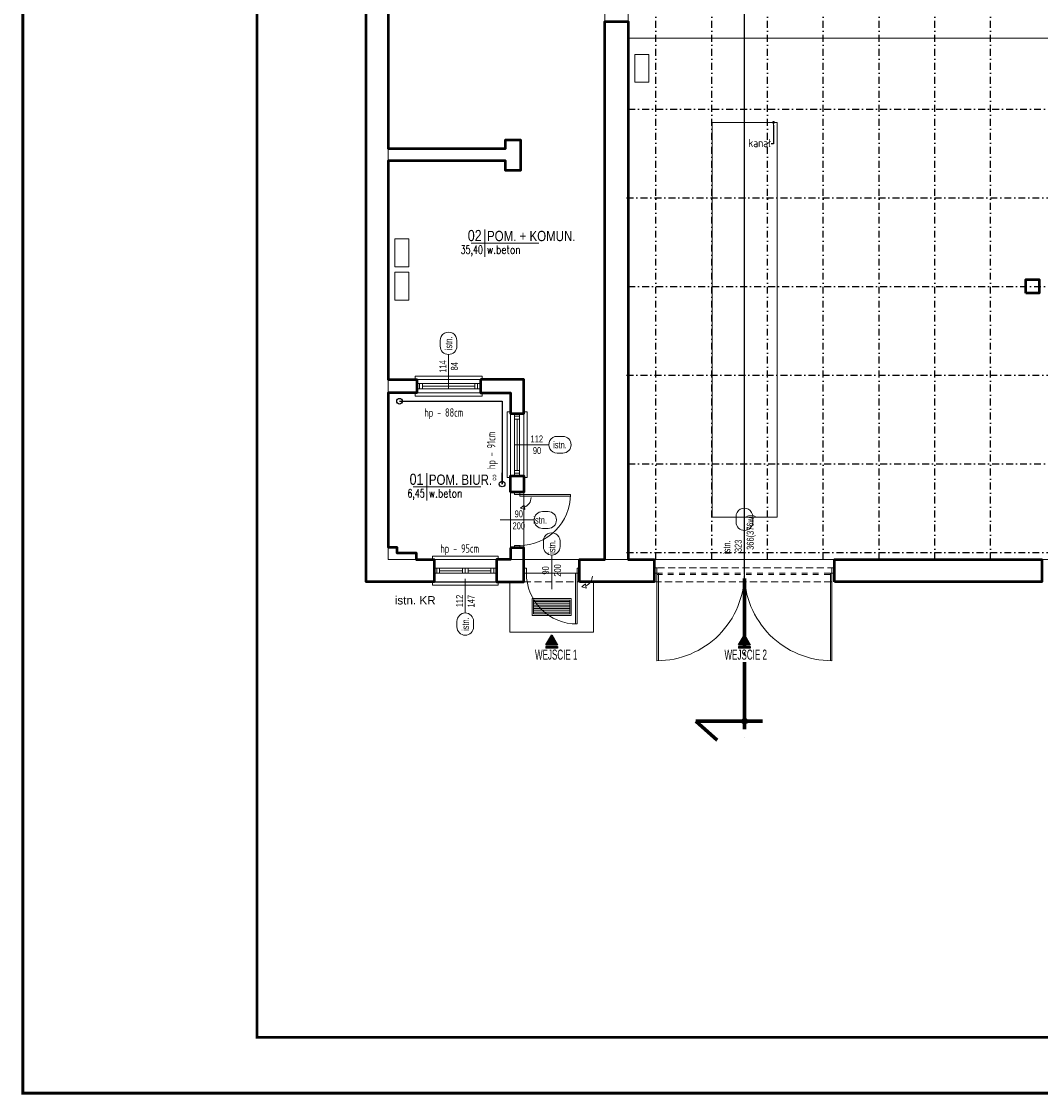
# Model space of a CAD drawing. Header units: centimetres. Extents: x -2715 to 104803, y -1446 to 32152.
# Tile 1 of 31: x 80598 to 82425, y -1408 to 516. Entities that reach past the tile are written whole.
import ezdxf
from ezdxf import colors
from ezdxf.entities.mleader import LeaderData, LeaderLine
from ezdxf.enums import TextEntityAlignment as Align
from ezdxf.lldxf.tags import DXFTag
from ezdxf.math import Vec2, Vec3

# ---------------------------------------------------------------- set-up
doc = ezdxf.new("R2010")
doc.units = ezdxf.units.CM
doc.header["$MEASUREMENT"] = 0
for name, pattern in [('ACAD_ISO04W100', [30, 24, -3, 0, -3]), ('ArcadiaLine12069523096232300848', [20, 10, -10]), ('DASHDOT2', [0.5, 0.25, -0.125, 0, -0.125]), ('HIDDENX2', [19.05, 12.7, -6.35])]:
    doc.linetypes.add(name, pattern=pattern)
for name, color, linetype, lineweight in [('0_TXT', 252, 'Continuous', 15), ('0_TXT niewidoczne', 252, 'Continuous', 15), ('1_ doors', 252, 'Continuous', 15), ('1_ hatch', 252, 'Continuous', 9), ('1_ projection', 252, 'HIDDENX2', 5), ('1_ przerywana  S_CONSTRUCTION', 252, 'DASHDOT2', 25), ('1_ view 1', 252, 'Continuous', 15), ('1_ view 2', 252, 'Continuous', 13), ('1_ wall STRUCT', 252, 'Continuous', 50), ('1_ windows', 252, 'Continuous', 15), ('1_doors description proj.', 252, 'Continuous', 15), ('2_ doors description proj.', 252, 'Continuous', 15), ('2_ windows description proj.', 252, 'Continuous', 15), ('3_ PPOŻ  opisy', 252, 'Continuous', 18), ('A_szpilki okna', 252, 'Continuous', 13), ('przekroj projektowany', 252, 'ACAD_ISO04W100', 70)]:
    doc.layers.add(name, color=color, linetype=linetype, lineweight=lineweight)
doc.layers.add('1_ area', color=252, linetype='Continuous', lineweight=9, plot=False)
for name, color, linetype in [('1_ dach - osie', 252, 'DASHDOT'), ('3_KRATA_okno istn.', 252, 'ZIGZAG'), ('4_INST._co', 252, 'Continuous'), ('DIM', 252, 'Continuous')]:
    doc.layers.add(name, color=color, linetype=linetype)
doc.styles.add('BIKTS', font='bikromsw.shx', dxfattribs={"width": 0.85})
doc.styles.add('H_POM', font='ARIALN.TTF', dxfattribs={"width": 0.7, "height": 18})
doc.styles.add('TXT1', font='simplex.shx', dxfattribs={"width": 0.8})
doc.styles.add('TXT3', font='geniso.shx', dxfattribs={"width": 0.75})
doc.styles.add('TXT_D', font='arial.ttf')
doc.styles.add('TXT_M', font='romans.shx', dxfattribs={"width": 0.75, "oblique": 15})
doc.styles.add('TXT_S', font='romand.shx')
tags = doc.linetypes.add('DASHDOT', pattern=[20, 10, -5, 0, -5]).pattern_tags.tags
tags[10:11] = [DXFTag(74, 4), DXFTag(75, 0), DXFTag(340, '0'), DXFTag(46, 0.0), DXFTag(50, 0.0), DXFTag(44, 0.0), DXFTag(45, 0.0)]
tags[8:9] = [DXFTag(74, 4), DXFTag(75, 0), DXFTag(340, '0'), DXFTag(46, 0.0), DXFTag(50, 0.0), DXFTag(44, 0.0), DXFTag(45, 0.0)]
tags[6:7] = [DXFTag(74, 4), DXFTag(75, 0), DXFTag(340, '0'), DXFTag(46, 0.0), DXFTag(50, 0.0), DXFTag(44, 0.0), DXFTag(45, 0.0)]
tags[4:5] = [DXFTag(74, 4), DXFTag(75, 0), DXFTag(340, '0'), DXFTag(46, 0.0), DXFTag(50, 0.0), DXFTag(44, 0.0), DXFTag(45, 0.0)]
doc.linetypes.add('TRACKS', pattern='A,0.15,[130,IS_LineDef.shx,S=0.25,R=0,X=0,Y=0],0.15', length=0.3)
doc.linetypes.add('ZIGZAG', pattern='A,0.0001,-0.2,[131,IS_LineDef.shx,S=0.2,R=0,X=-0.2,Y=0],-0.4,[131,IS_LineDef.shx,S=0.2,R=180,X=0.2,Y=0],-0.2', length=0.8001)

# ---------------------------------------------------------------- blocks, each defined once
blk = doc.blocks.new('VFDGFHGF')
at = {"color": 7}
for points in [[(67888.9, -1370.5), (67891.9, -1370.5), (67891.9, -1364.5), (67773.9, -1364.5), (67773.9, -1367.5), (67773.9, -1370.5), (67776.9, -1370.5)], [(67888.9, -1410.5), (67891.9, -1410.5), (67891.9, -1416.5), (67773.9, -1416.5), (67773.9, -1416.5), (67773.9, -1410.5), (67776.9, -1410.5)]]:
    blk.add_lwpolyline(points, dxfattribs=at)
at = {"color": 253, "linetype": 'HIDDENX2'}
for points in [[(67888.9, -1370.5), (67776.9, -1370.5)], [(67888.9, -1410.5), (67776.9, -1410.5)]]:
    blk.add_lwpolyline(points, dxfattribs=at)
for points in [[(67781.9, -1395), (67776.9, -1395), (67776.9, -1386), (67781.9, -1386), (67781.9, -1395)], [(67827.9, -1386), (67781.9, -1386)], [(67786.9, -1395), (67781.9, -1395), (67781.9, -1386), (67786.9, -1386), (67786.9, -1395)], [(67827.9, -1395), (67781.9, -1395)], [(67827.9, -1390.5), (67786.9, -1390.5)], [(67832.9, -1395), (67827.9, -1395), (67827.9, -1386), (67832.9, -1386), (67832.9, -1395)], [(67837.9, -1395), (67832.9, -1395), (67832.9, -1386), (67837.9, -1386), (67837.9, -1395)], [(67883.9, -1386), (67837.9, -1386)], [(67878.9, -1390.5), (67837.9, -1390.5)], [(67883.9, -1395), (67837.9, -1395)], [(67883.9, -1395), (67878.9, -1395), (67878.9, -1386), (67883.9, -1386), (67883.9, -1395)], [(67888.9, -1395), (67883.9, -1395), (67883.9, -1386), (67888.9, -1386), (67888.9, -1395)]]:
    blk.add_lwpolyline(points)
blk = doc.blocks.new('IKUKIUOLIU')
at = {"color": 7}
for points in [[(114, 0), (117, 0), (117, 6), (-3, 6), (-3, 3), (-3, 0), (0, 0)], [(114, -24), (117, -24), (117, -30), (-3, -30), (-3, -27), (-3, -24), (0, -24)]]:
    blk.add_lwpolyline(points, dxfattribs=at)
at = {"color": 253, "linetype": 'HIDDENX2'}
for points in [[(114, 0), (0, 0)], [(114, -24), (0, -24)]]:
    blk.add_lwpolyline(points, dxfattribs=at)
for points in [[(5, -7.5), (0, -7.5), (0, -16.5), (5, -16.5), (5, -7.5)], [(52, -7.5), (5, -7.5)], [(10, -7.5), (5, -7.5), (5, -16.5), (10, -16.5), (10, -7.5)], [(52, -16.5), (5, -16.5)], [(57, -12), (10, -12)], [(109, -7.5), (52, -7.5)], [(109, -16.5), (52, -16.5)], [(104, -12), (57, -12)], [(109, -7.5), (104, -7.5), (104, -16.5), (109, -16.5), (109, -7.5)], [(114, -7.5), (109, -7.5), (109, -16.5), (114, -16.5), (114, -7.5)]]:
    blk.add_lwpolyline(points)
blk = doc.blocks.new('HGFJNHGJHGJ')
at = {"color": 7}
for points in [[(0, 0), (0, 3), (-6, 3), (-6, -115), (-3, -115), (0, -115), (0, -112)], [(24, 0), (24, 3), (30, 3), (30, -115), (27, -115), (24, -115), (24, -112)]]:
    blk.add_lwpolyline(points, dxfattribs=at)
for points in [[(7.5, 0), (7.5, -5), (16.5, -5), (16.5, 0), (7.5, 0)], [(7.5, -5), (7.5, -51)], [(7.5, -5), (7.5, -10), (16.5, -10), (16.5, -5), (7.5, -5)], [(12, -10), (12, -51)], [(16.5, -5), (16.5, -51)], [(7.5, -51), (7.5, -107)], [(12, -51), (12, -102)], [(16.5, -51), (16.5, -107)], [(7.5, -102), (7.5, -107), (16.5, -107), (16.5, -102), (7.5, -102)], [(7.5, -107), (7.5, -112), (16.5, -112), (16.5, -107), (7.5, -107)]]:
    blk.add_lwpolyline(points)
at = {"color": 253, "linetype": 'HIDDENX2'}
for points in [[(24, 0), (24, -112)], [(0, 0), (0, -112)]]:
    blk.add_lwpolyline(points, dxfattribs=at)
blk = doc.blocks.new('A$C772F0A73')
for p, q in [((0, 0), (0, -4.5)), ((9.1, -4.5), (9.1, 0)), ((0, -4.5), (-90.9, -4.5)), ((0, -7.3), (-90.9, -7.3)), ((0, -4.5), (9.1, -4.5)), ((0, -95.5), (0, -100)), ((9.1, -95.5), (0, -95.5)), ((9.1, -100), (9.1, -95.5))]:
    blk.add_line(p, q)
for points in [[(0, 0), (9.1, 0), (9.1, -4.5), (0, -4.5)], [(0, -95.5), (9.1, -95.5), (9.1, -100), (0, -100)]]:
    blk.add_lwpolyline(points, close=True)
for points in [[(0, -4.5), (0, -7.3)], [(3.2, -50), (4.2, -50)]]:
    blk.add_lwpolyline(points)
at = {"extrusion": (0, 0, -1)}
blk.add_ellipse((0, -4.5), major_axis=(64.3, 64.3), ratio=0.999944, start_param=2.356194, end_param=3.926991, dxfattribs=at)
blk = doc.blocks.new('strzałka samozamykacz')
for p, q in [((-12.6, 13.8), (-11, 21.5)), ((-19.1, 19.1), (-12.6, 13.8))]:
    blk.add_line(p, q)
blk.add_lwpolyline([(-19.1, 19.1), (-11, 21.5)])
blk.add_arc((-19.1, 0), 19.1, 0, 67.4994)
blk = doc.blocks.new('Spilka_okno_pod')
blk.add_line((0, -61.1), (0, 0))
blk.add_lwpolyline([(15, -76.1, 1), (-15, -76.1), (-15, -86.1, 1), (15, -86.1)], format="xyb", close=True)
at = {"style": 'BIKTS', "width": 0.8}
blk.add_attdef('SZEROK', text='', height=8, rotation=90, dxfattribs=at).set_placement((-4.4, -33.5), align=Align.CENTER)
blk.add_attdef('WYSOK', text='', height=8, rotation=90, dxfattribs=at).set_placement((4.7, -33.5), align=Align.TOP_CENTER)
blk.add_attdef('OZN', text='', height=8, rotation=90, dxfattribs=at).set_placement((0, -81.1), align=Align.MIDDLE)
blk = doc.blocks.new('fdgfdhgfhgj')
at = {"linetype": 'TRACKS', "ltscale": 10}
blk.add_lwpolyline([(-0.1, 0), (183.9, 0), (183.9, -148.5)], dxfattribs=at)
blk.add_lwpolyline([(183.9, -148.5), (183.9, -128.5)])
for centre in [(-0.1, 0), (183.9, -148.5)]:
    blk.add_circle(centre, 5)
at = {"style": 'BIKTS', "width": 0.8}
blk.add_attdef('W', text='', height=8, rotation=90, dxfattribs=at).set_placement((165.3, -136.9), align=Align.TOP_CENTER)
blk = doc.blocks.new('bgfnbhgnmbmnbmv')
for p, q in [((-157, 0), (-161.5, 0)), ((-157, 0), (-157, -157.2)), ((-154.2, 0), (-154.2, -157.2)), ((154.2, 0), (154.2, -157.2)), ((157, 0), (157, 9.1)), ((157, 9.1), (161.5, 9.1)), ((157, 0), (157, -157.2))]:
    blk.add_line(p, q)
for points in [[(-157, 0), (-157, 9.1), (-161.5, 9.1), (-161.5, 0)], [(161.5, 0), (161.5, 9.1), (157, 9.1), (157, 0)]]:
    blk.add_lwpolyline(points, close=True)
for points in [[(-154.2, 0), (-157, 0)], [(157, 0), (154.2, 0)], [(157, 0), (154.2, 0)]]:
    blk.add_lwpolyline(points)
at = {"linetype": 'ArcadiaLine12069523096232300848'}
for points in [[(-157, 0), (154.2, 0)], [(-157, -2.7), (154.2, -2.7)]]:
    blk.add_lwpolyline(points, dxfattribs=at)
for centre, start, end in [((-156.8, -0.4), 269.9445, 0.1515), ((156.8, -0.4), 179.8485, 270.0555)]:
    blk.add_arc(centre, 156.8, start, end)
blk = doc.blocks.new('gfdhgfdhgfhg')
at = {"layer": '1_ hatch'}
h = blk.add_hatch(dxfattribs=at)
h.set_pattern_fill('ANSI31', color=256, scale=25, angle=315)
h.set_pattern_definition([(360, (-67.5, -2.5), (8e-16, 3.125), [])])
h.paths.add_polyline_path([(-67.5, -27.5), (-2.5, -27.5), (-2.5, -2.5), (-67.5, -2.5)])
at = {"layer": '1_ view 2'}
for points in [[(-70, -30), (0, -30), (0, 0), (-70, 0)], [(-67.5, -27.5), (-2.5, -27.5), (-2.5, -2.5), (-67.5, -2.5)]]:
    blk.add_lwpolyline(points, close=True, dxfattribs=at)
blk = doc.blocks.new('GFHFGHGF')
at = {"linetype": 'Continuous'}
blk.add_hatch(color=256, dxfattribs=at).paths.add_polyline_path([(-10.4, -18), (0, 0), (10.4, -18)])
at = {"linetype": 'Continuous', "true_color": 0xc7c8ca}
for points in [[(-10.4, -18), (0, 0), (10.4, -18)], [(10.4, -23.9), (10.4, -21), (-10.4, -21), (-10.4, -23.9)]]:
    blk.add_hatch(color=9, dxfattribs=at).paths.add_polyline_path(points)
for p, q in [((10.4, -21), (-10.4, -21)), ((-10.4, -21), (-10.4, -23.9)), ((10.4, -23.9), (-10.4, -23.9)), ((10.4, -21), (10.4, -23.9))]:
    blk.add_line(p, q)
at = {"linetype": 'Continuous'}
blk.add_lwpolyline([(-10.4, -18), (0, 0), (10.4, -18)], close=True, dxfattribs=at)
blk.add_lwpolyline([(-10.4, -18), (0, 0), (10.4, -18)], close=True)
at = {"insert": (-30, -26.4), "char_height": 18, "width": 79.676, "attachment_point": 1, "style": 'H_POM'}
blk.add_mtext('WEJŚCIE 1', dxfattribs=at)
blk = doc.blocks.new('MET')
at = {"layer": '0_TXT niewidoczne'}
for p, q in [((0, -20), (0, 20)), ((-20, 0), (78.7, 0))]:
    blk.add_line(p, q, dxfattribs=at)
at = {"style": 'TXT_D', "width": 0.8, "flags": 4}
blk.add_attdef('NUMER', text='', height=15, dxfattribs=at).set_placement((-6.7, 3.8), align=Align.RIGHT)
blk.add_attdef('NAZWA', (4.1, 3.8), '', height=15, dxfattribs=at)
at = {"layer": '0_TXT niewidoczne', "style": 'TXT_M', "width": 0.8, "flags": 4}
blk.add_attdef('M2', text='', height=12, dxfattribs=at).set_placement((-6.1, -15.4), align=Align.RIGHT)
blk.add_attdef('POSADZKA', (4.1, -15.4), '', height=12, dxfattribs=at)
blk = doc.blocks.new('_DOT')
at = {"color": 0, "linetype": 'ByBlock'}
blk.add_line((-0.5, 0), (-1, 0), dxfattribs=at)
at = {"color": 0, "linetype": 'ByBlock', "const_width": 0.5}
blk.add_lwpolyline([(-0.25, 0, 1), (0.25, 0, 1)], format="xyb", close=True, dxfattribs=at)

msp = doc.modelspace()

# ---------------------------------------------------------------- hatches: boundary and pattern name
at = {"linetype": 'Continuous'}
msp.add_hatch(color=256, dxfattribs=at).paths.add_polyline_path([(81883.65, -602.08), (81894.05, -584.07), (81904.44, -602.08)])
at = {"linetype": 'Continuous', "true_color": 0xc7c8ca}
for points in [[(81883.65, -602.08), (81894.05, -584.07), (81904.44, -602.08)], [(81904.44, -607.96), (81904.44, -605.02), (81883.65, -605.02), (81883.65, -607.96)]]:
    msp.add_hatch(color=9, dxfattribs=at).paths.add_polyline_path(points)

# ---------------------------------------------------------------- linework, layer by layer
for p, q in [((81904.44, -605.02), (81883.65, -605.02)), ((81883.65, -605.02), (81883.65, -607.96)), ((81904.44, -607.96), (81883.65, -607.96)), ((81904.44, -605.02), (81904.44, -607.96))]:
    msp.add_line(p, q)
at = {"linetype": 'Continuous'}
msp.add_lwpolyline([(81883.65, -602.08), (81894.05, -584.07), (81904.44, -602.08)], close=True, dxfattribs=at)
msp.add_lwpolyline([(81883.65, -602.08), (81894.05, -584.07), (81904.44, -602.08)], close=True)
at = {"layer": '1_ area'}
for points in [[(84185.05, -449.07), (81255.55, -449.07), (81255.55, 1166.93), (84185.05, 1166.93)], [(81685.55, -449.07), (84183.55, -449.07), (84183.55, 681.93), (81685.55, 681.93)]]:
    msp.add_lwpolyline(points, close=True, dxfattribs=at)
for points in [[(81643.55, -449.07), (81498.55, -449.07), (81498.55, -126.07), (81255.55, -126.07), (81255.55, 265.93), (81465.55, 265.93), (81465.55, 248.93), (81492.55, 248.93), (81492.55, 303.93), (81465.55, 303.93), (81465.55, 287.93), (81255.55, 287.93), (81255.55, 681.93), (81643.55, 681.93), (81643.55, -449.07)], [(81255.55, -150.07), (81255.55, -427.07), (81270.55, -427.07), (81270.55, -437.07), (81305.55, -437.07), (81305.55, -449.07), (81474.55, -449.07), (81474.55, -150.07), (81255.55, -150.07)]]:
    msp.add_lwpolyline(points, dxfattribs=at)
at = {"layer": '1_ dach - osie'}
msp.add_line((81894.55, -475.89), (81894.55, 1278.8), dxfattribs=at)
at = {"layer": '1_ projection'}
for points in [[(81498.55, -449.07), (81598.55, -449.07)], [(81732.55, -449.07), (82055.55, -449.07)], [(82055.55, -464.07), (81732.55, -464.07)], [(81498.55, -489.07), (81598.55, -489.07)], [(81732.55, -489.07), (82055.55, -489.07)]]:
    msp.add_lwpolyline(points, dxfattribs=at)
at = {"layer": '1_ przerywana  S_CONSTRUCTION', "ltscale": 50}
for points in [[(81735.55, -449.07), (81735.55, 681.93)], [(81835.55, -449.07), (81835.55, 681.93)], [(81935.55, -449.07), (81935.55, 681.93)], [(82035.55, -449.07), (82035.55, 681.93)], [(82135.55, -449.07), (82135.55, 681.93)], [(82235.55, -449.07), (82235.55, 681.93)], [(82335.55, -449.07), (82335.55, 681.93)], [(81682.55, 199.93), (84183.55, 199.93)], [(81685.55, 40.93), (84183.55, 40.93)], [(81682.55, -118.07), (84183.55, -118.07)], [(81685.55, -277.07), (84183.55, -277.07)], [(81682.55, -436.07), (84183.55, -436.07)]]:
    msp.add_lwpolyline(points, dxfattribs=at)
at = {"layer": '1_ przerywana  S_CONSTRUCTION', "color": 120, "ltscale": 50, "true_color": 0x00ffbf}
msp.add_lwpolyline([(81685.55, 358.93), (84183.55, 358.93)], dxfattribs=at)
at = {"layer": '1_ view 1'}
for points in [[(81685.55, 485.93), (84183.55, 485.93)], [(81836.55, 334.93), (81952.55, 334.93), (81952.55, -373.07), (81836.55, -373.07), (81836.55, 334.93)], [(81473.55, -489.07), (81473.55, -489.07), (81473.55, -579.07), (81598.55, -579.07), (81623.55, -579.07), (81623.55, -489.07)]]:
    msp.add_lwpolyline(points, dxfattribs=at)
at = {"layer": '1_ view 2'}
msp.add_lwpolyline([(81498.55, -473.62), (81598.55, -473.62)], dxfattribs=at)
at = {"layer": '1_ wall STRUCT'}
for points in [[(81255.55, 681.93), (81255.55, 287.93), (81465.55, 287.93), (81465.55, 303.93), (81492.55, 303.93), (81492.55, 248.93), (81465.55, 248.93), (81465.55, 265.93), (81255.55, 265.93), (81255.55, -126.07), (81306.55, -126.07), (81306.55, -150.07), (81255.55, -150.07), (81255.55, -427.07), (81270.55, -427.07), (81270.55, -437.07), (81305.55, -437.07), (81305.55, -449.07), (81305.55, -449.07), (81337.55, -449.07), (81337.55, -489.07), (81215.55, -489.07), (81215.55, 1206.93)], [(81598.55, -489.07), (81598.55, -449.07), (81643.55, -449.07), (81643.55, 515.93), (81685.55, 515.93), (81685.55, -449.07), (81732.55, -449.07), (81732.55, -489.07), (81598.55, -489.07)], [(82398.55, 28.93), (82398.55, 52.93), (82422.55, 52.93), (82422.55, 28.93), (82398.55, 28.93)], [(81420.55, -126.07), (81420.55, -150.07), (81474.55, -150.07), (81474.55, -187.07), (81498.55, -187.07), (81498.55, -126.07), (81420.55, -126.07)], [(81474.55, -328.07), (81474.55, -299.07), (81498.55, -299.07), (81498.55, -328.07), (81474.55, -328.07)], [(81474.55, -428.07), (81474.55, -449.07), (81449.55, -449.07), (81449.55, -489.07), (81498.55, -489.07), (81498.55, -449.07), (81498.55, -428.07), (81474.55, -428.07)], [(82055.55, -489.07), (82055.55, -449.07), (82427.71, -449.07), (82427.71, -489.07), (82055.55, -489.07)]]:
    msp.add_lwpolyline(points, dxfattribs=at)
at = {"layer": '3_ PPOŻ  opisy', "linetype": 'Continuous', "lineweight": 20, "ltscale": 3}
for points in [[(81697.46, 406.98), (81697.46, 456.98), (81722.46, 456.98), (81722.46, 406.98), (81697.46, 406.98)], [(81267.37, 76.17), (81267.37, 126.17), (81292.37, 126.17), (81292.37, 76.17), (81267.37, 76.17)], [(81267.37, 16.17), (81267.37, 66.17), (81292.37, 66.17), (81292.37, 16.17), (81267.37, 16.17)]]:
    msp.add_lwpolyline(points, dxfattribs=at)
at = {"layer": '3_KRATA_okno istn.', "linetype": 'ZIGZAG', "ltscale": 15}
msp.add_lwpolyline([(81337.55, -489.07), (81449.55, -489.07)], dxfattribs=at)
at = {"layer": 'DIM'}
msp.add_circle((81894.55, -738.61), 5, dxfattribs=at)
msp.add_circle((81894.55, -738.61), 5, dxfattribs=at)
at = {"layer": 'przekroj projektowany', "ltscale": 5}
for p, q in [((81894.55, -482.87), (81894.55, -772.58)), ((81926.79, -738.61), (81806.7, -738.61)), ((81806.7, -738.61), (81845.19, -772.93))]:
    msp.add_line(p, q, dxfattribs=at)

# ---------------------------------------------------------------- block references
msp.add_blockref('GFHFGHGF', (81548.55, -584.07))
at = {"layer": '0_TXT'}
ref = msp.add_blockref('MET', (81428.85, 118.31), dxfattribs=dict(at, xscale=1.23, yscale=1.23, zscale=1.23, rotation=359.9999999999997))
ref.add_attrib('NUMER', '02', dxfattribs={"layer": '0', "height": 20, "style": 'TXT_D', "width": 0.8, "flags": 4}).set_placement((81422.89, 122), align=Align.RIGHT)
ref.add_attrib('NAZWA', 'POM. + KOMUN.', (81432.54, 122), dxfattribs={"layer": '0', "height": 18.45, "style": 'TXT_D', "width": 0.8, "flags": 4})
ref.add_attrib('M2', '35,40', dxfattribs={"layer": '0', "height": 14.76, "style": 'TXT_S', "width": 0.7, "flags": 4}).set_placement((81425.16, 99.42), align=Align.RIGHT)
ref.add_attrib('POSADZKA', 'w.beton', (81432.54, 99.42), dxfattribs={"layer": '0', "height": 14.76, "style": 'TXT_S', "width": 0.8, "flags": 4})
ref = msp.add_blockref('MET', (81324.54, -318.7), dxfattribs=dict(at, xscale=1.23, yscale=1.23, zscale=1.23, rotation=359.9999999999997))
ref.add_attrib('NUMER', '01', dxfattribs={"layer": '0', "height": 20, "style": 'TXT_D', "width": 0.8, "flags": 4}).set_placement((81318.57, -315.01), align=Align.RIGHT)
ref.add_attrib('NAZWA', 'POM. BIUR. ', (81328.23, -315.01), dxfattribs={"layer": '0', "height": 18.45, "style": 'TXT_D', "width": 0.8, "flags": 4})
ref.add_attrib('M2', '6,45', dxfattribs={"layer": '0', "height": 14.76, "style": 'TXT_S', "width": 0.7, "flags": 4}).set_placement((81320.85, -337.59), align=Align.RIGHT)
ref.add_attrib('POSADZKA', 'w.beton', (81328.23, -337.59), dxfattribs={"layer": '0', "height": 14.76, "style": 'TXT_S', "width": 0.8, "flags": 4})
at = {"layer": '1_ doors', "xscale": -1}
msp.add_blockref('A$C772F0A73', (81491.09, -328.07), dxfattribs=at)
for name, p, rotation in [('strzałka samozamykacz', (81511.48, -337.62), 180), ('A$C772F0A73', (81598.55, -473.62), 270), ('strzałka samozamykacz', (81621.48, -478.62), 180)]:
    msp.add_blockref(name, p, dxfattribs=dict(at, rotation=rotation))
at = {"layer": '1_ doors'}
msp.add_blockref('bgfnbhgnmbmnbmv', (81894.05, -473.16), dxfattribs=at)
at = {"layer": '1_ view 2'}
msp.add_blockref('gfdhgfdhgfhg', (81583.55, -519.07), dxfattribs=at)
at = {"layer": '1_ windows'}
for name, p in [('IKUKIUOLIU', (81306.55, -126.07)), ('HGFJNHGJHGJ', (81474.55, -187.07)), ('VFDGFHGF', (13560.66, 921.42))]:
    msp.add_blockref(name, p, dxfattribs=at)
at = {"layer": '1_doors description proj.'}
ref = msp.add_blockref('Spilka_okno_pod', (81456.01, -378.07), dxfattribs=dict(at, rotation=89.99999999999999))
ref.add_attrib('WYSOK', '200', dxfattribs={"layer": 'A_szpilki okna', "color": 7, "height": 12.5, "rotation": 359.99999, "style": 'BIKTS', "width": 0.8}).set_placement((81489.49, -382.32), align=Align.TOP_CENTER)
ref.add_attrib('SZEROK', '90', dxfattribs={"layer": 'A_szpilki okna', "color": 7, "height": 12.5, "rotation": 359.99999, "style": 'BIKTS', "width": 0.8}).set_placement((81489.49, -373.32), align=Align.CENTER)
ref.add_attrib('OZN', 'istn.', dxfattribs={"layer": 'A_szpilki okna', "color": 7, "height": 12.5, "rotation": 359.99999, "style": 'BIKTS', "width": 0.8}).set_placement((81527.84, -378.07), align=Align.MIDDLE)
ref = msp.add_blockref('Spilka_okno_pod', (81894.05, -457.98), dxfattribs=dict(at, rotation=179.9999999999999))
ref.add_attrib('WYSOK', '366(376w)', dxfattribs={"layer": 'A_szpilki okna', "color": 7, "height": 12.5, "rotation": 89.99999, "style": 'BIKTS', "width": 0.8}).set_placement((81898.3, -400), align=Align.TOP_CENTER)
ref.add_attrib('SZEROK', '323', dxfattribs={"layer": 'A_szpilki okna', "color": 7, "height": 12.5, "rotation": 89.99999, "style": 'BIKTS', "width": 0.8}).set_placement((81889.3, -424.5), align=Align.CENTER)
ref.add_attrib('OZN', 'istn.', dxfattribs={"layer": 'A_szpilki okna', "color": 7, "height": 12.5, "rotation": 89.99999, "style": 'BIKTS', "width": 0.8}).set_placement((81862.11, -426.84), align=Align.MIDDLE)
ref = msp.add_blockref('Spilka_okno_pod', (81548.55, -501.99), dxfattribs=dict(at, rotation=179.9999999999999))
ref.add_attrib('WYSOK', '200', dxfattribs={"layer": 'A_szpilki okna', "color": 7, "height": 12.5, "rotation": 89.99999, "style": 'BIKTS', "width": 0.8}).set_placement((81552.8, -468.51), align=Align.TOP_CENTER)
ref.add_attrib('SZEROK', '90', dxfattribs={"layer": 'A_szpilki okna', "color": 7, "height": 12.5, "rotation": 89.99999, "style": 'BIKTS', "width": 0.8}).set_placement((81543.8, -468.51), align=Align.CENTER)
ref.add_attrib('OZN', 'istn.', dxfattribs={"layer": 'A_szpilki okna', "color": 7, "height": 12.5, "rotation": 89.99999, "style": 'BIKTS', "width": 0.8}).set_placement((81548.55, -426.47), align=Align.MIDDLE)
at = {"layer": '2_ windows description proj.'}
ref = msp.add_blockref('Spilka_okno_pod', (81363.55, -142.36), dxfattribs=dict(at, rotation=179.9999366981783))
ref.add_attrib('WYSOK', '84', dxfattribs={"layer": 'A_szpilki okna', "color": 7, "height": 12.5, "rotation": 89.99994, "style": 'BIKTS', "width": 0.8}).set_placement((81367.74, -102.4), align=Align.TOP_CENTER)
ref.add_attrib('SZEROK', '114', dxfattribs={"layer": 'A_szpilki okna', "color": 7, "height": 12.5, "rotation": 89.99994, "style": 'BIKTS', "width": 0.8}).set_placement((81359.49, -102.79), align=Align.CENTER)
ref.add_attrib('OZN', 'istn.', dxfattribs={"layer": 'A_szpilki okna', "color": 7, "height": 12.5, "rotation": 89.99994, "style": 'BIKTS', "width": 0.8}).set_placement((81363.55, -61.29), align=Align.MIDDLE)
ref = msp.add_blockref('Spilka_okno_pod', (81482.25, -243.07), dxfattribs=dict(at, rotation=89.99990261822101))
ref.add_attrib('WYSOK', '90', dxfattribs={"layer": 'A_szpilki okna', "color": 7, "height": 12.5, "rotation": 359.9999, "style": 'BIKTS', "width": 0.8}).set_placement((81522.21, -247.27), align=Align.TOP_CENTER)
ref.add_attrib('SZEROK', '112', dxfattribs={"layer": 'A_szpilki okna', "color": 7, "height": 12.5, "rotation": 359.9999, "style": 'BIKTS', "width": 0.8}).set_placement((81521.83, -239.02), align=Align.CENTER)
ref.add_attrib('OZN', 'istn.', dxfattribs={"layer": 'A_szpilki okna', "color": 7, "height": 12.5, "rotation": 359.9999, "style": 'BIKTS', "width": 0.8}).set_placement((81563.33, -243.07), align=Align.MIDDLE)
ref = msp.add_blockref('Spilka_okno_pod', (81393.55, -483.71), dxfattribs=dict(at, xscale=-1))
ref.add_attrib('WYSOK', '147', dxfattribs={"layer": 'A_szpilki okna', "color": 7, "height": 12.5, "rotation": 90, "style": 'BIKTS', "width": 0.8}).set_placement((81397.74, -523.67), align=Align.TOP_CENTER)
ref.add_attrib('SZEROK', '112', dxfattribs={"layer": 'A_szpilki okna', "color": 7, "height": 12.5, "rotation": 90, "style": 'BIKTS', "width": 0.8}).set_placement((81389.49, -523.29), align=Align.CENTER)
ref.add_attrib('OZN', 'istn.', dxfattribs={"layer": 'A_szpilki okna', "color": 7, "height": 12.5, "rotation": 90, "style": 'BIKTS', "width": 0.8}).set_placement((81393.55, -564.78), align=Align.MIDDLE)
at = {"layer": '4_INST._co'}
msp.add_blockref('fdgfdhgfhgj', (81275.68, -165.07), dxfattribs=at).add_auto_attribs({'W': 'co'})

# ---------------------------------------------------------------- texts
at = {"insert": (81858.35, -610.47), "char_height": 18, "width": 79.6756, "attachment_point": 1, "style": 'H_POM'}
msp.add_mtext('WEJŚCIE 2', dxfattribs=at)
at = {"layer": '0_TXT', "insert": (81267.06, -514.53), "char_height": 15, "width": 75.0214, "attachment_point": 1, "style": 'TXT_D', "bg_fill": 3, "box_fill_scale": 1, "bg_fill_color": 256, "bg_fill_transparency": 0}
msp.add_mtext('istn. KR', dxfattribs=at)
at = {"layer": '2_ doors description proj.', "char_height": 15, "attachment_point": 7, "line_spacing_factor": 0.814815, "style": 'TXT3'}
for s, insert in [('{\\W0.65;hp - 88cm}', (81320.04, -197.33)), ('{\\W0.65;hp - 95cm}', (81348.77, -441.18))]:
    msp.add_mtext(s, dxfattribs=dict(at, insert=insert))
at = {"layer": '2_ doors description proj.', "insert": (81452.07, -286.86), "char_height": 15, "attachment_point": 7, "rotation": 90, "line_spacing_factor": 0.814815, "style": 'TXT3'}
msp.add_mtext('{\\W0.65;hp - 91cm}', dxfattribs=at)

# ---------------------------------------------------------------- leaders
at = {"layer": '0_TXT'}
ml = msp.add_multileader_mtext('Standard', dxfattribs=at)
ml.set_content('kanał  ', style='TXT1')
ml.set_leader_properties()
ml.set_arrow_properties(name='DOT')
ml.build(insert=Vec2(0, 0))
ml.multileader.update_dxf_attribs({"dogleg_length": 4.23, "arrow_head_size": 5})
ctx = ml.context
ctx.base_point, ctx.char_height, ctx.arrow_head_size, ctx.landing_gap_size, ctx.plane_origin = Vec3(81895.06, 296.48), 15, 5, 0.09, Vec3(81946.33, 334.93)
ctx.text_align_type, ctx.attachment_type = 2, 2
notes = []
notes.append((ctx, [(0, (1, 1, 0), (81946.33, 296.48), (-1, 0), 4.23, [(0, [(81946.33, 334.93)], 0, [])])]))
ctx.mtext.insert, ctx.mtext.alignment, ctx.mtext.flow_direction = Vec3(81942, 305.48), 3, 5
for ctx, leaders in notes:
    for number, flags, end, landing, length, lines in leaders:
        leader = LeaderData()
        leader.index, (leader.has_last_leader_line, leader.has_dogleg_vector, leader.attachment_direction) = number, flags
        leader.last_leader_point, leader.dogleg_vector, leader.dogleg_length = Vec3(end), Vec3(landing), length
        for number, points, colour, breaks in lines:
            line = LeaderLine()
            line.index, line.vertices, line.color, line.breaks = number, Vec3.list(points), colors.encode_raw_color(colour), breaks
            leader.lines.append(line)
        ctx.leaders.append(leader)

# ---------------------------------------------------------------- next in the draw order: linework, layer by layer
at = {"lineweight": 50, "const_width": 5}
msp.add_lwpolyline([(80600.17, -1405.86), (80600.17, 1564.14), (84800.17, 1564.14), (84800.17, -1405.86), (80600.17, -1405.86)], dxfattribs=at)
at = {"lineweight": 50}
msp.add_lwpolyline([(81020.17, -1305.86, 5, 5, 0), (81020.17, 1464.14, 5, 5, 0), (84700.17, 1464.14, 5, 5, 0), (84700.17, -1305.86, 5, 5, 0)], format="xyseb", close=True, dxfattribs=at)

doc.saveas('drawing.dxf')
